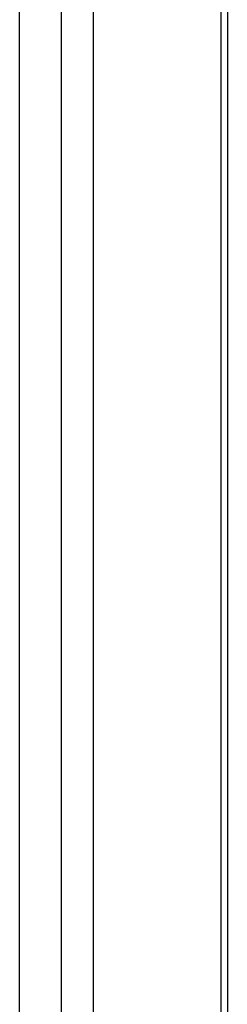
# Model space of a CAD drawing. Header units: inches. Extents: x 14 to 193, y 15 to 125.
# Tile 75 of 90: x 166.278 to 167.183, y 83.474 to 87.76. Entities that reach past the tile are written whole.
import ezdxf

# ---------------------------------------------------------------- set-up
doc = ezdxf.new("R2010")
doc.units = ezdxf.units.IN
doc.header["$LTSCALE"] = 12.41934
doc.header["$MEASUREMENT"] = 0
doc.layers.add('Visible Edges(ANSI)', color=7, linetype='Continuous', lineweight=25)
doc.layers.add('Visible Tangent Edges(ANSI)', color=7, linetype='Continuous', lineweight=25)

msp = doc.modelspace()

# ---------------------------------------------------------------- linework, layer by layer
at = {"layer": 'Visible Edges(ANSI)'}
for p, q in [((166.2778, 67.3474), (166.2778, 95.2763)), ((167.1833, 94.8261), (167.1833, 67.5735))]:
    msp.add_line(p, q, dxfattribs=at)
at = {"layer": 'Visible Tangent Edges(ANSI)'}
for p, q in [((166.4584, 95.2782), (166.4584, 67.137)), ((166.5984, 95.1638), (166.5984, 67.2432)), ((167.1543, 94.8429), (167.1543, 67.5641))]:
    msp.add_line(p, q, dxfattribs=at)

doc.saveas('drawing.dxf')
